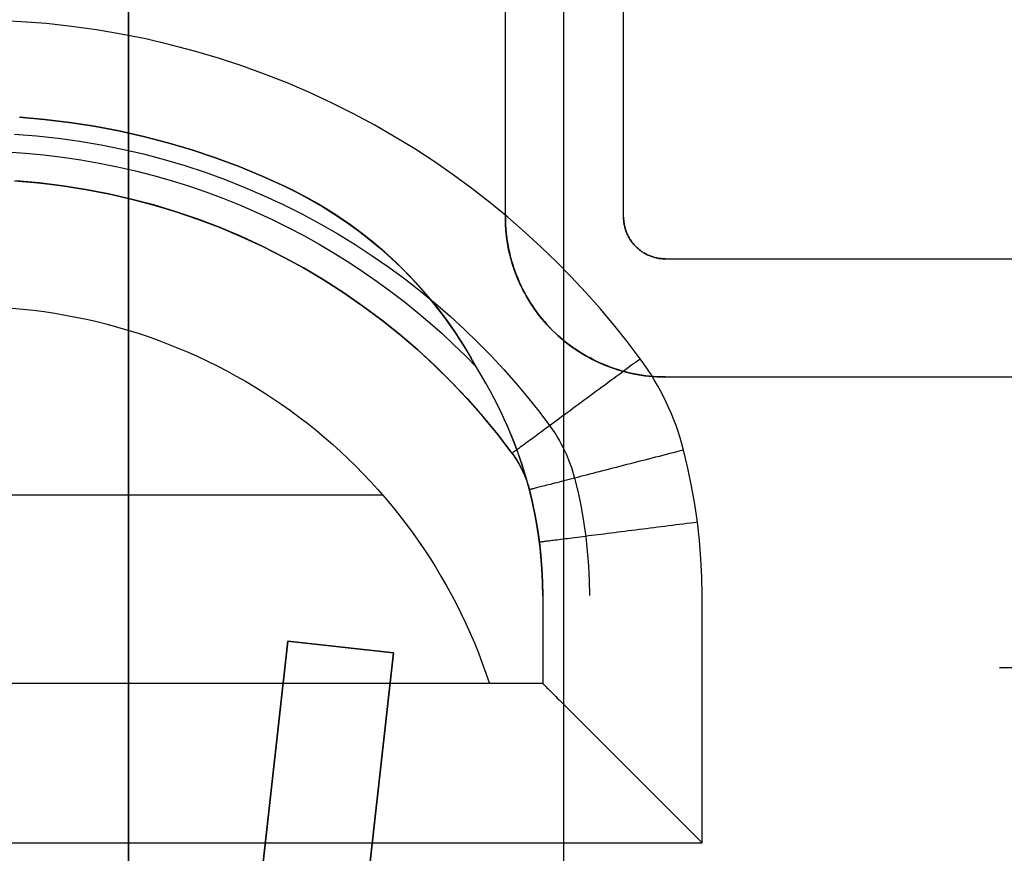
# Model space of a CAD drawing. Header units: millimetres. Extents: x -88 to 88, y -12 to 103.
# Tile 12 of 256: x -66.98 to -64.62, y 6.47 to 8.47. Entities that reach past the tile are written whole.
import ezdxf

# ---------------------------------------------------------------- set-up
doc = ezdxf.new("R2010")
doc.units = ezdxf.units.MM
doc.layers.add('Default', color=7, linetype='Continuous', true_color=0x000000)
doc.layers.add('TOP', color=7, linetype='Continuous', true_color=0xc80000)

msp = doc.modelspace()

# ---------------------------------------------------------------- linework, layer by layer
at = {"layer": 'Default', "color": 254, "true_color": 0xcad1ee, "extrusion": (1, 3.06519e-11, -1.77732e-21)}
msp.add_lwpolyline([(12.4398, 4.8028), (1.3908, 4.8028)], dxfattribs=at)
at = {"layer": 'Default', "color": 254, "true_color": 0xcad1ee, "extrusion": (1, 0, 0)}
for points in [[(10.6618, -2.5124), (2.1528, -2.5124)], [(9.3918, 4.3202), (2.1528, 4.3202)], [(7.6258, -6.7691), (7.6258, -7.4633)], [(7.2963, -2.5124), (7.2963, -0.3534)], [(7.2963, 2.1866), (7.2963, 4.3202)], [(6.9788, 1.8564), (6.9788, 0.0784)], [(6.9824, -7.9953), (6.9824, -5.281)], [(6.9647, 0.0784), (6.9647, 1.8564)], [(6.9506, 1.8564), (6.9506, 0.0784)], [(6.9153, 4.3202), (6.9153, 4.8028)]]:
    msp.add_lwpolyline(points, dxfattribs=at)
at = {"layer": 'Default', "color": 254, "true_color": 0xcad1ee}
for points in [[(-66.7152, 9.7728), (-66.7152, 2.1528)], [(-66.7152, 2.1528), (-66.7152, 9.7728)], [(-66.7152, 2.1528), (-66.7152, 9.3918)], [(-65.6738, 2.1528), (-65.6738, 9.3918)], [(-65.4916, 7.6544), (-65.5226, 7.6954), (-65.5546, 7.7354), (-65.5876, 7.7745), (-65.6215, 7.8127), (-65.6563, 7.8501), (-65.6921, 7.8865), (-65.7289, 7.9221), (-65.7666, 7.9567), (-65.8084, 7.993), (-65.851, 8.0281), (-65.8945, 8.062), (-65.939, 8.0946), (-65.9844, 8.126), (-66.0307, 8.1562), (-66.0773, 8.1847), (-66.1261, 8.2128), (-66.1776, 8.2405), (-66.2297, 8.2666), (-66.2826, 8.2912), (-66.3361, 8.3142), (-66.3901, 8.3355), (-66.4445, 8.3553), (-66.5, 8.3735), (-66.5571, 8.3904), (-66.6153, 8.4058), (-66.6739, 8.4195), (-66.7327, 8.4313), (-66.7919, 8.4414), (-66.8514, 8.4496), (-66.9111, 8.4561), (-66.971, 8.4607), (-67.0312, 8.4636)], [(-66.9762, 8.232), (-66.9163, 8.2269), (-66.8567, 8.2198), (-66.7973, 8.2106), (-66.7383, 8.1994), (-66.6797, 8.1863), (-66.6216, 8.1711), (-66.564, 8.154), (-66.5071, 8.1349), (-66.4508, 8.1139), (-66.3953, 8.091), (-66.3406, 8.0662)], [(-66.3406, 8.0662), (-66.3953, 8.091), (-66.4508, 8.1139), (-66.5071, 8.1349), (-66.564, 8.154), (-66.6216, 8.1711), (-66.6797, 8.1863), (-66.7383, 8.1994), (-66.7973, 8.2106), (-66.8567, 8.2198), (-66.9163, 8.2269), (-66.9762, 8.232)], [(-66.9762, 8.232), (-66.9163, 8.2269), (-66.8567, 8.2198), (-66.7973, 8.2106), (-66.7383, 8.1994), (-66.6797, 8.1863), (-66.6216, 8.1711), (-66.564, 8.154), (-66.5071, 8.1349), (-66.4508, 8.1139), (-66.3953, 8.091), (-66.3406, 8.0662)], [(-66.9878, 8.1919), (-66.9357, 8.1878), (-66.8839, 8.1822), (-66.8323, 8.175), (-66.781, 8.1663), (-66.7302, 8.156), (-66.6798, 8.1443), (-66.6299, 8.1311), (-66.5807, 8.1165), (-66.5321, 8.1004), (-66.4842, 8.0831), (-66.4371, 8.0644), (-66.3907, 8.0444), (-66.3453, 8.0232), (-66.3007, 8.0009), (-66.2572, 7.9774), (-66.2145, 7.9529), (-66.173, 7.9274), (-66.1324, 7.9009), (-66.093, 7.8735), (-66.0546, 7.8452), (-66.0173, 7.8162), (-65.9812, 7.7864), (-65.9463, 7.756), (-65.9125, 7.7249), (-65.8798, 7.6932), (-65.8483, 7.6611), (-65.818, 7.6285), (-65.7889, 7.5955), (-65.7609, 7.5621), (-65.7341, 7.5285), (-65.7084, 7.4945)], [(-67.0066, 8.1492), (-66.9619, 8.1462), (-66.9174, 8.142), (-66.8731, 8.1367), (-66.829, 8.1302), (-66.7852, 8.1225), (-66.7417, 8.1138), (-66.6985, 8.1039), (-66.6558, 8.0929), (-66.6136, 8.0808), (-66.5718, 8.0677), (-66.5305, 8.0535), (-66.4898, 8.0384), (-66.4498, 8.0223), (-66.4103, 8.0053), (-66.3715, 7.9873), (-66.3334, 7.9685), (-66.296, 7.9489), (-66.2593, 7.9284), (-66.2234, 7.9072), (-66.1883, 7.8853), (-66.154, 7.8626), (-66.1204, 7.8393), (-66.0877, 7.8154), (-66.0559, 7.791), (-66.0249, 7.7659), (-65.9948, 7.7404), (-65.9655, 7.7144), (-65.9371, 7.6879), (-65.9095, 7.6611), (-65.8828, 7.6339)], [(-66.9877, 8.08), (-66.9319, 8.0753), (-66.8763, 8.0686), (-66.821, 8.06), (-66.766, 8.0495), (-66.7114, 8.0371), (-66.6572, 8.0228), (-66.6036, 8.0066), (-66.5506, 7.9886), (-66.4983, 7.9688), (-66.4466, 7.9471), (-66.3958, 7.9237), (-66.3458, 7.8985), (-66.2967, 7.8716), (-66.2485, 7.843), (-66.2014, 7.8127), (-66.1554, 7.7809), (-66.1105, 7.7474), (-66.0668, 7.7125), (-66.0243, 7.676), (-65.9831, 7.638), (-65.9433, 7.5987), (-65.9048, 7.558), (-65.8678, 7.516), (-65.8322, 7.4727), (-65.7982, 7.4283)], [(-66.9845, 8.0798), (-66.9289, 8.075), (-66.8734, 8.0682), (-66.8182, 8.0596), (-66.7634, 8.049), (-66.7089, 8.0365), (-66.6549, 8.0222), (-66.6015, 8.0059), (-66.5486, 7.9879), (-66.4964, 7.968), (-66.4449, 7.9464), (-66.3942, 7.9229), (-66.3443, 7.8977), (-66.2954, 7.8708), (-66.2474, 7.8423), (-66.2004, 7.812), (-66.1545, 7.7802), (-66.1097, 7.7468), (-66.0661, 7.7119), (-66.0237, 7.6755), (-65.9826, 7.6376), (-65.9429, 7.5984), (-65.9045, 7.5577), (-65.8676, 7.5158), (-65.8322, 7.4726), (-65.7982, 7.4283)], [(-65.7982, 7.4283), (-65.8322, 7.4726), (-65.8676, 7.5158), (-65.9045, 7.5577), (-65.9429, 7.5984), (-65.9826, 7.6376), (-66.0237, 7.6755), (-66.0661, 7.7119), (-66.1097, 7.7468), (-66.1545, 7.7802), (-66.2004, 7.812), (-66.2474, 7.8423), (-66.2954, 7.8708), (-66.3443, 7.8977), (-66.3942, 7.9229), (-66.4449, 7.9464), (-66.4964, 7.968), (-66.5486, 7.9879), (-66.6015, 8.0059), (-66.6549, 8.0222), (-66.7089, 8.0365), (-66.7634, 8.049), (-66.8182, 8.0596), (-66.8734, 8.0682), (-66.9289, 8.075), (-66.9845, 8.0798)], [(-66.3406, 8.0662), (-66.31, 8.0511), (-66.2799, 8.0349), (-66.2504, 8.0178), (-66.2215, 7.9997), (-66.1932, 7.9806), (-66.1655, 7.9605), (-66.1386, 7.9396), (-66.1123, 7.9177), (-66.0868, 7.895), (-66.0621, 7.8715), (-66.0382, 7.8471), (-66.0152, 7.8219), (-65.9929, 7.796), (-65.9716, 7.7693), (-65.9512, 7.742), (-65.9317, 7.7139), (-65.9132, 7.6853), (-65.8956, 7.656)], [(-66.9935, 7.7754), (-66.9679, 7.7731), (-66.9424, 7.7703), (-66.917, 7.767), (-66.8916, 7.7632), (-66.8664, 7.7589), (-66.8412, 7.7541), (-66.8161, 7.7489), (-66.7911, 7.7431), (-66.7663, 7.7368), (-66.7415, 7.7301), (-66.717, 7.7229), (-66.6925, 7.7152), (-66.6682, 7.7071), (-66.6441, 7.6985), (-66.6201, 7.6894), (-66.5963, 7.6798), (-66.5727, 7.6698), (-66.5493, 7.6593), (-66.5261, 7.6484), (-66.5031, 7.637), (-66.4804, 7.6252), (-66.4578, 7.6129), (-66.4355, 7.6002), (-66.4134, 7.5871), (-66.3916, 7.5735), (-66.3701, 7.5594), (-66.3488, 7.545), (-66.3278, 7.5301), (-66.3072, 7.5148), (-66.2868, 7.4991), (-66.2668, 7.4831), (-66.2471, 7.4666), (-66.2277, 7.4498), (-66.2087, 7.4326), (-66.1901, 7.415), (-66.1718, 7.3971), (-66.1538, 7.3788), (-66.1362, 7.3602), (-66.119, 7.3412), (-66.1021, 7.3219), (-66.0856, 7.3022), (-66.0695, 7.2822), (-66.0538, 7.2619), (-66.0384, 7.2413), (-66.0235, 7.2203), (-66.0089, 7.1992), (-65.9949, 7.1778), (-65.9813, 7.1561), (-65.9681, 7.1342), (-65.9553, 7.1121), (-65.943, 7.0897), (-65.9312, 7.0671), (-65.9198, 7.0442), (-65.9088, 7.0211), (-65.8983, 6.9977), (-65.8882, 6.9741), (-65.8785, 6.9502), (-65.8693, 6.9261), (-65.8606, 6.9018), (-65.8523, 6.8772)], [(-65.8607, 7.5956), (-65.8956, 7.656)], [(-65.3877, 7.4358), (-65.3917, 7.4506), (-65.3961, 7.4653), (-65.4008, 7.4798), (-65.4058, 7.4942), (-65.4111, 7.5084), (-65.4168, 7.5224), (-65.4228, 7.5363), (-65.4292, 7.5501), (-65.4358, 7.5637), (-65.4428, 7.5771), (-65.4501, 7.5904), (-65.4578, 7.6035), (-65.4657, 7.6165), (-65.474, 7.6293), (-65.4827, 7.6419), (-65.4916, 7.6544)], [(-65.7084, 7.4945), (-65.7033, 7.4874), (-65.6984, 7.4802), (-65.6936, 7.4729), (-65.689, 7.4654), (-65.6846, 7.4578), (-65.6804, 7.4501), (-65.6763, 7.4423), (-65.6724, 7.4344), (-65.6688, 7.4265), (-65.6653, 7.4184), (-65.662, 7.4102), (-65.6589, 7.402), (-65.656, 7.3937), (-65.6533, 7.3854), (-65.6508, 7.377), (-65.6486, 7.3686)], [(-65.7982, 7.4283), (-65.7931, 7.421), (-65.7882, 7.4137), (-65.7836, 7.4061), (-65.7792, 7.3984), (-65.7752, 7.3905), (-65.7714, 7.3825), (-65.7678, 7.3744), (-65.7646, 7.3661), (-65.7617, 7.3578), (-65.759, 7.3493), (-65.7566, 7.3408)], [(-65.3436, 7.0876), (-65.3443, 7.1317), (-65.3464, 7.1756), (-65.3499, 7.2194), (-65.3547, 7.263), (-65.3609, 7.3065), (-65.3685, 7.3497), (-65.3774, 7.3928), (-65.3877, 7.4358)], [(-65.6486, 7.3686), (-65.6403, 7.3341), (-65.6331, 7.2994), (-65.6269, 7.2644), (-65.6219, 7.2292), (-65.618, 7.1939), (-65.6152, 7.1584), (-65.6135, 7.123), (-65.613, 7.0876)], [(-68.0842, 7.3284), (-66.1078, 7.3284)], [(-65.7566, 7.3408), (-65.7492, 7.3097), (-65.7427, 7.2784), (-65.7372, 7.2469), (-65.7326, 7.2152), (-65.7291, 7.1833), (-65.7266, 7.1514), (-65.7251, 7.1195), (-65.7246, 7.0876)], [(-65.7246, 7.0876), (-65.7251, 7.1195), (-65.7266, 7.1515), (-65.7291, 7.1834), (-65.7326, 7.2152), (-65.7371, 7.2469), (-65.7427, 7.2784), (-65.7492, 7.3097), (-65.7566, 7.3408)], [(-65.7246, 7.0876), (-65.7246, 6.8772)], [(-65.7246, 7.0876), (-65.7246, 6.8772)], [(-65.3436, 6.4962), (-65.3436, 7.0876)], [(-66.9692, 1.2892), (-66.3342, 6.9788)], [(-66.3342, 6.9788), (-66.9692, 1.2892)], [(-66.9692, 1.2892), (-66.3342, 6.9788)], [(-66.3342, 6.9788), (-66.0817, 6.9506)], [(-66.0817, 6.9506), (-66.3342, 6.9788)], [(-66.0817, 6.9506), (-66.3342, 6.9788)], [(-66.0817, 6.9506), (-66.7167, 1.261)], [(-66.7167, 1.261), (-66.0817, 6.9506)], [(-66.0817, 6.9506), (-66.7167, 1.261)], [(-64.6324, 6.9153), (-63.8577, 6.9153)], [(-65.7246, 6.8772), (-68.4678, 6.8772)], [(-65.7246, 6.8772), (-68.4678, 6.8772)], [(-65.8523, 6.8772), (-68.3401, 6.8772)], [(-68.6202, 6.4962), (-65.3436, 6.4962)], [(-68.6202, 6.4962), (-65.3436, 6.4962)]]:
    msp.add_lwpolyline(points, dxfattribs=at)
at = {"layer": 'Default', "color": 254, "true_color": 0xcad1ee, "extrusion": (1.15939e-17, 1, 1.69299e-09)}
msp.add_lwpolyline([(66.3406, -6.9193), (66.3406, -7.2495)], dxfattribs=at)
at = {"layer": 'Default', "color": 254, "true_color": 0xcad1ee, "extrusion": (0.866025, 0.5, -3.9048e-09)}
msp.add_lwpolyline([(39.5083, -6.7556), (39.5434, -6.7692), (39.5781, -6.7838)], dxfattribs=at)
at = {"layer": 'Default', "color": 254, "true_color": 0xcad1ee, "extrusion": (0.901334, 0.360497, 0.240082)}
msp.add_lwpolyline([(31.5103, 6.7395), (31.5794, 6.7809)], dxfattribs=at)
at = {"layer": 'Default', "color": 254, "true_color": 0xcad1ee, "extrusion": (1, 2.38229e-17, 2.7682e-09)}
msp.add_lwpolyline([(7.656, -6.7838), (7.656, -7.4432)], dxfattribs=at)
at = {"layer": 'Default', "color": 254, "true_color": 0xcad1ee, "extrusion": (1, 4.91675e-17, 5.28792e-09)}
msp.add_lwpolyline([(7.5956, -6.7556), (7.5956, -7.4834)], dxfattribs=at)
at = {"layer": 'Default', "color": 254, "true_color": 0xcad1ee, "extrusion": (-0.429322, 0.903151, -8.62759e-10)}
msp.add_lwpolyline([(55.851, -4.9), (55.8594, -4.9001), (55.868, -4.9004), (55.8766, -4.9009), (55.8852, -4.9015), (55.8939, -4.9024), (55.9027, -4.9035), (55.9115, -4.9048), (55.9203, -4.9064), (55.9292, -4.9081), (55.938, -4.9101), (55.9469, -4.9123), (55.9558, -4.9147), (55.9647, -4.9174), (55.9736, -4.9203), (55.9824, -4.9234), (55.9912, -4.9268), (56, -4.9304), (56.0087, -4.9342), (56.0174, -4.9383), (56.026, -4.9426), (56.0345, -4.9471), (56.0429, -4.9519), (56.0512, -4.9569), (56.0595, -4.9621), (56.0676, -4.9676), (56.0756, -4.9732), (56.0834, -4.9791), (56.0911, -4.9852), (56.0987, -4.9915), (56.1061, -4.998), (56.1133, -5.0047), (56.1204, -5.0116), (56.1273, -5.0187), (56.134, -5.0259), (56.1405, -5.0333), (56.1468, -5.0409), (56.1529, -5.0486), (56.1588, -5.0564), (56.1644, -5.0644), (56.1699, -5.0725), (56.1751, -5.0807), (56.1801, -5.0891), (56.1849, -5.0975), (56.1894, -5.106), (56.1937, -5.1146), (56.1978, -5.1233), (56.2016, -5.132), (56.2052, -5.1408), (56.2086, -5.1496), (56.2117, -5.1584), (56.2146, -5.1673), (56.2173, -5.1762), (56.2197, -5.1851), (56.2219, -5.1939), (56.2239, -5.2028), (56.2256, -5.2117), (56.2271, -5.2205), (56.2285, -5.2293), (56.2296, -5.2381), (56.2304, -5.2468), (56.2311, -5.2554), (56.2316, -5.264), (56.2319, -5.2725), (56.232, -5.281)], dxfattribs=at)
at = {"layer": 'Default', "color": 254, "true_color": 0xcad1ee, "extrusion": (-3.50704e-18, 1, -1.69741e-09)}
msp.add_lwpolyline([(65.7982, -5.281), (65.7982, -6.6553)], dxfattribs=at)
at = {"layer": 'Default', "color": 254, "true_color": 0xcad1ee, "extrusion": (-7.60068e-08, -1.47613e-08, 1)}
msp.add_lwpolyline([(-65.7982, 7.4283), (-65.7947, 7.4233), (-65.7913, 7.4183), (-65.7879, 7.4132), (-65.7848, 7.408), (-65.7817, 7.4028), (-65.7787, 7.3974), (-65.7759, 7.392), (-65.7732, 7.3865), (-65.7707, 7.381), (-65.7683, 7.3754), (-65.766, 7.3697), (-65.7638, 7.364), (-65.7618, 7.3583), (-65.7599, 7.3525), (-65.7582, 7.3466), (-65.7566, 7.3408)], dxfattribs=at)
at = {"layer": 'Default', "color": 254, "true_color": 0xcad1ee, "extrusion": (1, 2.09922e-17, -4.48661e-09)}
msp.add_lwpolyline([(7.3408, -5.281), (7.3408, -6.6283)], dxfattribs=at)
at = {"layer": 'Default', "color": 254, "true_color": 0xcad1ee, "extrusion": (2.91056e-09, 1, 1.68801e-10)}
msp.add_lwpolyline([(65.7246, -5.281), (65.7244, -5.268), (65.7237, -5.255), (65.7226, -5.242), (65.721, -5.2291), (65.719, -5.2163), (65.7166, -5.2035), (65.7137, -5.1908), (65.7104, -5.1782), (65.7067, -5.1657), (65.7026, -5.1534), (65.698, -5.1412), (65.693, -5.1292), (65.6876, -5.1174), (65.6819, -5.1057), (65.6757, -5.0943), (65.6691, -5.083), (65.6622, -5.072), (65.6548, -5.0613), (65.6472, -5.0508), (65.6391, -5.0406), (65.6307, -5.0306), (65.622, -5.0209), (65.613, -5.0116), (65.6036, -5.0026), (65.594, -4.9938), (65.584, -4.9855), (65.5738, -4.9774), (65.5633, -4.9697), (65.5525, -4.9624), (65.5415, -4.9555), (65.5303, -4.9489), (65.5189, -4.9427), (65.5072, -4.9369), (65.4954, -4.9315), (65.4833, -4.9266), (65.4712, -4.922), (65.4588, -4.9179), (65.4464, -4.9141), (65.4338, -4.9108), (65.4211, -4.908), (65.4083, -4.9055), (65.3955, -4.9035), (65.3825, -4.902), (65.3696, -4.9009), (65.3566, -4.9002), (65.3436, -4.9)], dxfattribs=at)
at = {"layer": 'Default', "color": 254, "true_color": 0xcad1ee, "extrusion": (1, -9.19872e-10, -7.88813e-10)}
msp.add_lwpolyline([(7.0876, -7.8965), (7.061, -7.9229), (7.0346, -7.9482), (7.0082, -7.9725), (6.9819, -7.9957), (6.9556, -8.0179), (6.9295, -8.039), (6.9033, -8.0591), (6.8772, -8.0781)], dxfattribs=at)
at = {"layer": 'Default', "color": 254, "true_color": 0xcad1ee, "extrusion": (1, -2.56592e-19, 3.59977e-10)}
msp.add_lwpolyline([(7.0876, -5.281), (7.0876, -7.8965)], dxfattribs=at)
at = {"layer": 'Default', "color": 254, "true_color": 0xcad1ee, "extrusion": (-4.57407e-10, 1, -1.08102e-09)}
msp.add_lwpolyline([(65.7246, -8.0781), (65.8523, -8.3798)], dxfattribs=at)
at = {"layer": 'Default', "color": 254, "true_color": 0xcad1ee, "extrusion": (1, -1.61176e-20, 1.26843e-10)}
msp.add_lwpolyline([(6.8772, -5.281), (6.8772, -8.0781)], dxfattribs=at)
at = {"layer": 'Default', "color": 254, "true_color": 0xcad1ee, "extrusion": (0, 1, 0)}
msp.add_lwpolyline([(65.6393, -5.0407), (65.6309, -5.0308), (65.6222, -5.0211), (65.6131, -5.0117), (65.6038, -5.0027), (65.5941, -4.9939), (65.5841, -4.9856), (65.5739, -4.9775), (65.5634, -4.9698), (65.5527, -4.9625), (65.5416, -4.9555), (65.5304, -4.949), (65.519, -4.9428), (65.5073, -4.937), (65.4955, -4.9316), (65.4834, -4.9266), (65.4712, -4.922), (65.4589, -4.9179), (65.4464, -4.9141), (65.4338, -4.9108), (65.4211, -4.908), (65.4084, -4.9055), (65.3955, -4.9036), (65.3826, -4.902), (65.3696, -4.9009), (65.3566, -4.9002), (65.3436, -4.9)], dxfattribs=at)
at = {"layer": 'Default', "color": 254, "true_color": 0xcad1ee}
for points in [[(-65.8956, 7.656, -6.7838), (-65.9048, 7.6716, -6.7916), (-65.9143, 7.6871, -6.7992), (-65.9242, 7.7026, -6.8066), (-65.9344, 7.7179, -6.8139), (-65.9449, 7.7331, -6.8209), (-65.9557, 7.7482, -6.8277), (-65.9669, 7.7632, -6.8343), (-65.9784, 7.778, -6.8407), (-65.9902, 7.7927, -6.8469), (-66.0023, 7.8072, -6.8529), (-66.0148, 7.8215, -6.8586), (-66.0275, 7.8356, -6.8641), (-66.0406, 7.8495, -6.8693), (-66.0539, 7.8633, -6.8743), (-66.0676, 7.8768, -6.8791), (-66.0816, 7.8901, -6.8836), (-66.0959, 7.9033, -6.8879), (-66.1106, 7.9162, -6.8919), (-66.1254, 7.9288, -6.8956), (-66.1406, 7.9412, -6.8991), (-66.1559, 7.9532, -6.9023), (-66.1715, 7.965, -6.9053), (-66.1873, 7.9765, -6.9079), (-66.2034, 7.9876, -6.9103), (-66.2197, 7.9985, -6.9124), (-66.2363, 8.0091, -6.9142), (-66.2531, 8.0194, -6.9158), (-66.2701, 8.0294, -6.917), (-66.2874, 8.0391, -6.918), (-66.3049, 8.0484, -6.9187), (-66.3226, 8.0575, -6.9192), (-66.3406, 8.0662, -6.9193)], [(-65.8956, 7.656, -7.4432), (-65.911, 7.6819, -7.4248), (-65.9192, 7.6949, -7.4158), (-65.9277, 7.7079, -7.4069), (-65.9365, 7.7211, -7.3981), (-65.9457, 7.7342, -7.3894), (-65.9552, 7.7475, -7.3808), (-65.9652, 7.7608, -7.3724), (-65.9755, 7.7742, -7.3641), (-65.9862, 7.7876, -7.356), (-65.9973, 7.8011, -7.348), (-66.0088, 7.8146, -7.3403), (-66.0207, 7.828, -7.3327), (-66.0331, 7.8415, -7.3253), (-66.046, 7.855, -7.3182), (-66.0593, 7.8685, -7.3113), (-66.0731, 7.882, -7.3046), (-66.0875, 7.8955, -7.2982), (-66.1024, 7.9089, -7.2921), (-66.1178, 7.9222, -7.2863), (-66.1337, 7.9355, -7.2808), (-66.1501, 7.9486, -7.2757), (-66.167, 7.9615, -7.271), (-66.1844, 7.9743, -7.2667), (-66.2022, 7.9867, -7.2628), (-66.2205, 7.999, -7.2594), (-66.2393, 8.011, -7.2565), (-66.2586, 8.0227, -7.254), (-66.2784, 8.0341, -7.2521), (-66.2986, 8.0451, -7.2507), (-66.3194, 8.0559, -7.2498), (-66.3406, 8.0662, -7.2495)], [(-65.7982, 7.4283, -5.281), (-65.7982, 7.4283, -5.2725), (-65.7979, 7.4285, -5.264), (-65.7975, 7.4288, -5.2554), (-65.797, 7.4292, -5.2468), (-65.7963, 7.4297, -5.2381), (-65.7954, 7.4304, -5.2293), (-65.7943, 7.4311, -5.2205), (-65.7931, 7.432, -5.2117), (-65.7917, 7.4331, -5.2028), (-65.7901, 7.4343, -5.1939), (-65.7883, 7.4356, -5.1851), (-65.7864, 7.437, -5.1762), (-65.7843, 7.4386, -5.1673), (-65.7819, 7.4403, -5.1584), (-65.7794, 7.4422, -5.1496), (-65.7767, 7.4441, -5.1408), (-65.7738, 7.4463, -5.132), (-65.7707, 7.4486, -5.1233), (-65.7674, 7.451, -5.1146), (-65.764, 7.4535, -5.106), (-65.7603, 7.4562, -5.0975), (-65.7565, 7.4591, -5.0891), (-65.7525, 7.462, -5.0807), (-65.7482, 7.4651, -5.0725), (-65.7439, 7.4684, -5.0644), (-65.7393, 7.4717, -5.0564), (-65.7346, 7.4752, -5.0486), (-65.7297, 7.4789, -5.0409), (-65.7246, 7.4826, -5.0333), (-65.7194, 7.4865, -5.0259), (-65.714, 7.4904, -5.0187), (-65.7084, 7.4945, -5.0116), (-65.7027, 7.4987, -5.0047), (-65.6969, 7.503, -4.998), (-65.691, 7.5074, -4.9915), (-65.6849, 7.5119, -4.9852), (-65.6787, 7.5165, -4.9791), (-65.6724, 7.5211, -4.9732), (-65.6659, 7.5259, -4.9676), (-65.6594, 7.5307, -4.9621), (-65.6528, 7.5356, -4.9569), (-65.6461, 7.5405, -4.9519), (-65.6393, 7.5455, -4.9471), (-65.6324, 7.5506, -4.9426), (-65.6255, 7.5557, -4.9383), (-65.6186, 7.5608, -4.9342), (-65.6115, 7.566, -4.9304), (-65.6045, 7.5712, -4.9268), (-65.5974, 7.5764, -4.9234), (-65.5903, 7.5817, -4.9203), (-65.5831, 7.5869, -4.9174), (-65.576, 7.5922, -4.9147), (-65.5688, 7.5975, -4.9123), (-65.5617, 7.6028, -4.9101), (-65.5545, 7.608, -4.9081), (-65.5474, 7.6133, -4.9064), (-65.5403, 7.6185, -4.9048), (-65.5332, 7.6238, -4.9035), (-65.5262, 7.629, -4.9024), (-65.5192, 7.6341, -4.9015), (-65.5122, 7.6393, -4.9009), (-65.5053, 7.6444, -4.9004), (-65.4984, 7.6494, -4.9001), (-65.4916, 7.6544, -4.9)], [(-65.7566, 7.3408, -6.6283), (-65.7644, 7.3693, -6.6442), (-65.7733, 7.3985, -6.6602), (-65.7835, 7.4286, -6.6762), (-65.7952, 7.4597, -6.6921), (-65.8016, 7.4756, -6.7001), (-65.8085, 7.4917, -6.708), (-65.8158, 7.5082, -6.716), (-65.8236, 7.5249, -6.7239), (-65.8319, 7.542, -6.7319), (-65.8408, 7.5595, -6.7398), (-65.8504, 7.5773, -6.7477), (-65.8607, 7.5956, -6.7556)], [(-65.7246, 7.0876, -7.8965), (-65.7249, 7.115, -7.8689), (-65.7261, 7.1431, -7.8414), (-65.7281, 7.1718, -7.814), (-65.7309, 7.201, -7.7867), (-65.7347, 7.2308, -7.7596), (-65.7395, 7.2612, -7.7327), (-65.7454, 7.292, -7.7061), (-65.7524, 7.3234, -7.6798), (-65.7606, 7.3554, -7.6537), (-65.77, 7.388, -7.628), (-65.7753, 7.4044, -7.6153), (-65.7809, 7.4211, -7.6026), (-65.7869, 7.4378, -7.5901), (-65.7933, 7.4547, -7.5777), (-65.8001, 7.4718, -7.5654), (-65.8073, 7.4891, -7.5532), (-65.815, 7.5064, -7.5412), (-65.8231, 7.524, -7.5293), (-65.8317, 7.5416, -7.5176), (-65.8408, 7.5594, -7.506), (-65.8505, 7.5774, -7.4946), (-65.8607, 7.5956, -7.4834)], [(-65.7982, 7.4283, -6.6553), (-65.7964, 7.4258, -6.6553), (-65.7946, 7.4233, -6.6552), (-65.7929, 7.4208, -6.6551), (-65.7912, 7.4182, -6.6549), (-65.7895, 7.4157, -6.6547), (-65.7879, 7.4131, -6.6544), (-65.7863, 7.4105, -6.654), (-65.7847, 7.4079, -6.6536), (-65.7831, 7.4053, -6.6532), (-65.7816, 7.4026, -6.6527), (-65.7801, 7.4, -6.6521), (-65.7787, 7.3973, -6.6515), (-65.7772, 7.3946, -6.6508), (-65.7759, 7.3919, -6.6501), (-65.7745, 7.3892, -6.6493), (-65.7732, 7.3864, -6.6485), (-65.7719, 7.3837, -6.6476), (-65.7706, 7.3809, -6.6467), (-65.7694, 7.3781, -6.6457), (-65.7682, 7.3753, -6.6447), (-65.7671, 7.3725, -6.6436), (-65.766, 7.3697, -6.6425), (-65.7649, 7.3668, -6.6413), (-65.7638, 7.364, -6.64), (-65.7628, 7.3611, -6.6387), (-65.7618, 7.3583, -6.6374), (-65.7609, 7.3554, -6.636), (-65.76, 7.3525, -6.6346), (-65.7582, 7.3467, -6.6315), (-65.7566, 7.3408, -6.6283)], [(-65.3877, 7.4358, -4.9), (-65.3959, 7.4337, -4.9001), (-65.4041, 7.4315, -4.9004), (-65.4124, 7.4294, -4.9009), (-65.4208, 7.4272, -4.9015), (-65.4293, 7.4251, -4.9024), (-65.4377, 7.4229, -4.9035), (-65.4463, 7.4207, -4.9048), (-65.4548, 7.4185, -4.9064), (-65.4634, 7.4163, -4.9081), (-65.472, 7.4141, -4.9101), (-65.4806, 7.4118, -4.9123), (-65.4892, 7.4096, -4.9147), (-65.4978, 7.4074, -4.9174), (-65.5064, 7.4052, -4.9203), (-65.515, 7.403, -4.9234), (-65.5235, 7.4008, -4.9268), (-65.532, 7.3986, -4.9304), (-65.5404, 7.3964, -4.9342), (-65.5488, 7.3943, -4.9383), (-65.5571, 7.3921, -4.9426), (-65.5654, 7.39, -4.9471), (-65.5735, 7.3879, -4.9519), (-65.5816, 7.3858, -4.9569), (-65.5896, 7.3838, -4.9621), (-65.5974, 7.3818, -4.9676), (-65.6052, 7.3798, -4.9732), (-65.6128, 7.3778, -4.9791), (-65.6202, 7.3759, -4.9852), (-65.6276, 7.374, -4.9915), (-65.6347, 7.3722, -4.998), (-65.6417, 7.3704, -5.0047), (-65.6486, 7.3686, -5.0116), (-65.6552, 7.3669, -5.0187), (-65.6617, 7.3652, -5.0259), (-65.668, 7.3636, -5.0333), (-65.6741, 7.362, -5.0409), (-65.68, 7.3605, -5.0486), (-65.6857, 7.359, -5.0564), (-65.6912, 7.3576, -5.0644), (-65.6965, 7.3563, -5.0725), (-65.7016, 7.355, -5.0807), (-65.7064, 7.3537, -5.0891), (-65.711, 7.3525, -5.0975), (-65.7154, 7.3514, -5.106), (-65.7196, 7.3503, -5.1146), (-65.7235, 7.3493, -5.1233), (-65.7273, 7.3484, -5.132), (-65.7307, 7.3475, -5.1408), (-65.734, 7.3466, -5.1496), (-65.737, 7.3458, -5.1584), (-65.7398, 7.3451, -5.1673), (-65.7424, 7.3445, -5.1762), (-65.7448, 7.3439, -5.1851), (-65.7469, 7.3433, -5.1939), (-65.7488, 7.3428, -5.2028), (-65.7505, 7.3424, -5.2117), (-65.752, 7.342, -5.2205), (-65.7532, 7.3417, -5.2293), (-65.7543, 7.3414, -5.2381), (-65.7552, 7.3412, -5.2468), (-65.7558, 7.341, -5.2554), (-65.7563, 7.3409, -5.264), (-65.7566, 7.3408, -5.2725), (-65.7566, 7.3408, -5.281)], [(-65.3547, 7.263, -4.9), (-65.3631, 7.262, -4.9001), (-65.3716, 7.2609, -4.9004), (-65.3801, 7.2598, -4.9009), (-65.3887, 7.2587, -4.9015), (-65.3973, 7.2576, -4.9024), (-65.406, 7.2565, -4.9035), (-65.4147, 7.2554, -4.9048), (-65.4235, 7.2543, -4.9064), (-65.4323, 7.2532, -4.9081), (-65.4411, 7.2521, -4.9101), (-65.4499, 7.251, -4.9123), (-65.4587, 7.2499, -4.9147), (-65.4675, 7.2488, -4.9174), (-65.4763, 7.2476, -4.9203), (-65.4851, 7.2465, -4.9234), (-65.4938, 7.2454, -4.9268), (-65.5025, 7.2443, -4.9304), (-65.5112, 7.2432, -4.9342), (-65.5198, 7.2421, -4.9383), (-65.5283, 7.2411, -4.9426), (-65.5368, 7.24, -4.9471), (-65.5451, 7.2389, -4.9519), (-65.5534, 7.2379, -4.9569), (-65.5615, 7.2368, -4.9621), (-65.5696, 7.2358, -4.9676), (-65.5775, 7.2348, -4.9733), (-65.5853, 7.2338, -4.9791), (-65.5929, 7.2329, -4.9852), (-65.6004, 7.2319, -4.9915), (-65.6078, 7.231, -4.998), (-65.6149, 7.2301, -5.0047), (-65.622, 7.2292, -5.0116), (-65.6288, 7.2283, -5.0187), (-65.6354, 7.2275, -5.0259), (-65.6419, 7.2267, -5.0333), (-65.6481, 7.2259, -5.0409), (-65.6542, 7.2251, -5.0486), (-65.66, 7.2244, -5.0565), (-65.6656, 7.2237, -5.0644), (-65.671, 7.223, -5.0725), (-65.6762, 7.2223, -5.0808), (-65.6812, 7.2217, -5.0891), (-65.6859, 7.2211, -5.0975), (-65.6904, 7.2205, -5.106), (-65.6947, 7.22, -5.1146), (-65.6987, 7.2195, -5.1233), (-65.7025, 7.219, -5.132), (-65.7061, 7.2185, -5.1408), (-65.7094, 7.2181, -5.1496), (-65.7125, 7.2177, -5.1584), (-65.7154, 7.2174, -5.1673), (-65.718, 7.217, -5.1762), (-65.7204, 7.2167, -5.1851), (-65.7226, 7.2164, -5.194), (-65.7246, 7.2162, -5.2028), (-65.7263, 7.216, -5.2117), (-65.7278, 7.2158, -5.2205), (-65.7291, 7.2156, -5.2293), (-65.7302, 7.2155, -5.2381), (-65.7311, 7.2154, -5.2468), (-65.7318, 7.2153, -5.2554), (-65.7323, 7.2152, -5.264), (-65.7325, 7.2152, -5.2725), (-65.7326, 7.2152, -5.281)], [(-65.7246, 6.8772, -5.281), (-65.7245, 6.8772, -5.276), (-65.7244, 6.8771, -5.2711), (-65.7243, 6.8769, -5.2661), (-65.7241, 6.8767, -5.2612), (-65.7238, 6.8764, -5.2563), (-65.7234, 6.876, -5.2514), (-65.723, 6.8756, -5.2465), (-65.7225, 6.8751, -5.2416), (-65.722, 6.8746, -5.2368), (-65.7214, 6.874, -5.2319), (-65.7207, 6.8733, -5.2271), (-65.72, 6.8726, -5.2223), (-65.7192, 6.8718, -5.2175), (-65.7184, 6.871, -5.2128), (-65.7166, 6.8691, -5.2033), (-65.7145, 6.8671, -5.1939), (-65.7122, 6.8648, -5.1846), (-65.7096, 6.8622, -5.1754), (-65.7069, 6.8595, -5.1663), (-65.7039, 6.8565, -5.1572), (-65.7007, 6.8533, -5.1483), (-65.6973, 6.8499, -5.1395), (-65.6937, 6.8463, -5.1309), (-65.6898, 6.8424, -5.122), (-65.6857, 6.8383, -5.1134), (-65.6814, 6.834, -5.1048), (-65.6769, 6.8294, -5.0964), (-65.6721, 6.8247, -5.0881), (-65.6672, 6.8198, -5.08), (-65.6621, 6.8147, -5.072), (-65.6568, 6.8094, -5.0641), (-65.6514, 6.804, -5.0564), (-65.6457, 6.7983, -5.0489), (-65.6399, 6.7925, -5.0415), (-65.6339, 6.7865, -5.0343), (-65.6278, 6.7804, -5.0272), (-65.6215, 6.7741, -5.0204), (-65.615, 6.7676, -5.0136), (-65.6084, 6.761, -5.0071), (-65.6016, 6.7543, -5.0007), (-65.5947, 6.7474, -4.9945), (-65.5877, 6.7403, -4.9885), (-65.5805, 6.7331, -4.9826), (-65.5732, 6.7258, -4.977), (-65.5657, 6.7184, -4.9715), (-65.5582, 6.7108, -4.9662), (-65.5505, 6.7031, -4.9611), (-65.5427, 6.6953, -4.9562), (-65.5348, 6.6874, -4.9515), (-65.5268, 6.6794, -4.9469), (-65.5187, 6.6713, -4.9426), (-65.5105, 6.6631, -4.9385), (-65.5022, 6.6548, -4.9346), (-65.4938, 6.6464, -4.9309), (-65.4853, 6.6379, -4.9273), (-65.4769, 6.6295, -4.9241), (-65.4684, 6.6209, -4.921), (-65.4598, 6.6124, -4.9182), (-65.4511, 6.6037, -4.9155), (-65.4336, 6.5862, -4.9108), (-65.4159, 6.5685, -4.9069), (-65.398, 6.5506, -4.9039), (-65.38, 6.5326, -4.9017), (-65.3618, 6.5144, -4.9004), (-65.3436, 6.4962, -4.9)]]:
    msp.add_polyline3d(points, dxfattribs=at)
at = {"layer": 'TOP', "color": 254, "true_color": 0xcad1ee, "extrusion": (1, 0, 0)}
for points in [[(9.2524, 12.7766), (7.8934, 12.7283)], [(7.9931, 12.6925), (9.1526, 12.7337)], [(9.1526, 12.4333), (7.9931, 12.3921)], [(9.1526, 12.4429), (7.9931, 12.4017)], [(7.9931, 12.702), (9.1526, 12.7432)], [(7.9931, 12.4017), (7.9931, 12.702)], [(7.9226, 12.4001), (7.9226, 12.7005)], [(7.8934, 12.4015), (7.8934, 12.7018)], [(7.8934, 12.7283), (7.8934, 12.428)], [(7.7228, 12.3863), (7.7228, 12.6866)], [(7.6106, 12.7183), (7.6106, 12.4179)]]:
    msp.add_lwpolyline(points, dxfattribs=at)
at = {"layer": 'TOP', "color": 254, "true_color": 0xcad1ee}
for points in [[(-65.814, 7.9931), (-65.814, 9.1526)], [(-65.5313, 7.9931), (-65.5313, 9.1526)], [(-65.814, 7.9931), (-65.8139, 7.9833), (-65.8135, 7.9735), (-65.8129, 7.9637), (-65.812, 7.9541), (-65.8109, 7.9445), (-65.8096, 7.935), (-65.808, 7.9255), (-65.8062, 7.9161), (-65.8042, 7.9069), (-65.8019, 7.8977), (-65.7995, 7.8885), (-65.7968, 7.8795), (-65.7939, 7.8706), (-65.7908, 7.8618), (-65.7874, 7.853), (-65.7839, 7.8444), (-65.7802, 7.8359), (-65.7762, 7.8275), (-65.7721, 7.8192), (-65.7678, 7.811), (-65.7633, 7.8029), (-65.7586, 7.7949), (-65.7537, 7.7871), (-65.7486, 7.7794), (-65.7433, 7.7719), (-65.7379, 7.7644), (-65.7323, 7.7571), (-65.7266, 7.75), (-65.7206, 7.743), (-65.7145, 7.7361), (-65.7083, 7.7294), (-65.7019, 7.7228), (-65.6953, 7.7164), (-65.6886, 7.7101), (-65.6817, 7.704), (-65.6747, 7.6981), (-65.6675, 7.6923), (-65.6602, 7.6867), (-65.6528, 7.6813), (-65.6452, 7.676), (-65.6375, 7.671), (-65.6297, 7.6661), (-65.6218, 7.6614), (-65.6137, 7.6569), (-65.6055, 7.6525), (-65.5972, 7.6484), (-65.5888, 7.6445), (-65.5803, 7.6407), (-65.5716, 7.6372), (-65.5629, 7.6339), (-65.5541, 7.6307), (-65.5451, 7.6278), (-65.5361, 7.6252), (-65.527, 7.6227), (-65.5178, 7.6204), (-65.5085, 7.6184), (-65.4992, 7.6166), (-65.4897, 7.615), (-65.4802, 7.6137), (-65.4706, 7.6126), (-65.4609, 7.6117), (-65.4512, 7.6111), (-65.4414, 7.6107), (-65.4315, 7.6106)], [(-65.5313, 7.9931), (-65.5313, 7.9905), (-65.5312, 7.988), (-65.531, 7.9854), (-65.5308, 7.9829), (-65.5305, 7.9804), (-65.5301, 7.9779), (-65.5297, 7.9755), (-65.5293, 7.973), (-65.5287, 7.9706), (-65.5281, 7.9682), (-65.5275, 7.9658), (-65.5268, 7.9634), (-65.526, 7.9611), (-65.5252, 7.9588), (-65.5244, 7.9565), (-65.5234, 7.9543), (-65.5225, 7.9521), (-65.5214, 7.9499), (-65.5204, 7.9477), (-65.5192, 7.9456), (-65.5181, 7.9435), (-65.5168, 7.9414), (-65.5156, 7.9393), (-65.5142, 7.9373), (-65.5129, 7.9354), (-65.5115, 7.9334), (-65.51, 7.9315), (-65.5085, 7.9297), (-65.507, 7.9278), (-65.5054, 7.926), (-65.5037, 7.9243), (-65.5021, 7.9226), (-65.5004, 7.9209), (-65.4986, 7.9193), (-65.4968, 7.9177), (-65.495, 7.9161), (-65.4931, 7.9146), (-65.4912, 7.9132), (-65.4893, 7.9118), (-65.4873, 7.9104), (-65.4853, 7.9091), (-65.4833, 7.9078), (-65.4812, 7.9066), (-65.4791, 7.9054), (-65.4769, 7.9043), (-65.4748, 7.9032), (-65.4726, 7.9022), (-65.4704, 7.9012), (-65.4681, 7.9003), (-65.4658, 7.8994), (-65.4635, 7.8986), (-65.4612, 7.8979), (-65.4588, 7.8972), (-65.4565, 7.8965), (-65.4541, 7.8959), (-65.4516, 7.8954), (-65.4492, 7.8949), (-65.4467, 7.8945), (-65.4442, 7.8942), (-65.4417, 7.8939), (-65.4392, 7.8937), (-65.4367, 7.8935), (-65.4341, 7.8934), (-65.4315, 7.8934)], [(-65.4315, 7.8934), (-63.8481, 7.8934)], [(-65.4315, 7.6106), (-63.8481, 7.6106)]]:
    msp.add_lwpolyline(points, dxfattribs=at)
at = {"layer": 'TOP', "color": 254, "true_color": 0xcad1ee, "extrusion": (1, -4.04259e-16, 1.96269e-08)}
msp.add_lwpolyline([(7.9931, 12.3921), (7.9931, 12.6925)], dxfattribs=at)
at = {"layer": 'TOP', "color": 254, "true_color": 0xcad1ee, "extrusion": (-1.30931e-07, 1, -4.35432e-09)}
for points in [[(65.4315, 12.4015), (63.8481, 12.4541)], [(65.4315, 12.3914), (63.8481, 12.4441)]]:
    msp.add_lwpolyline(points, dxfattribs=at)
at = {"layer": 'TOP', "color": 254, "true_color": 0xcad1ee, "extrusion": (0, 1, 0)}
msp.add_lwpolyline([(63.8481, 12.7545), (65.4315, 12.7018)], dxfattribs=at)
at = {"layer": 'TOP', "color": 254, "true_color": 0xcad1ee, "extrusion": (1, 1.17981e-15, 2.00707e-08)}
msp.add_lwpolyline([(7.6106, 12.3914), (7.6106, 12.6918)], dxfattribs=at)
at = {"layer": 'TOP', "color": 254, "true_color": 0xcad1ee, "extrusion": (-1.00159e-07, 1, -3.33045e-09)}
msp.add_lwpolyline([(63.8481, 12.7444), (65.4315, 12.6918)], dxfattribs=at)
at = {"layer": 'TOP', "color": 254, "true_color": 0xcad1ee}
for points in [[(-65.4315, 7.6106, 12.6918), (-65.4409, 7.6107, 12.6915), (-65.4503, 7.6111, 12.6912), (-65.4597, 7.6117, 12.6909), (-65.4691, 7.6125, 12.6906), (-65.4784, 7.6136, 12.6903), (-65.4877, 7.6149, 12.6901), (-65.4969, 7.6164, 12.6898), (-65.5062, 7.6182, 12.6895), (-65.5153, 7.6201, 12.6893), (-65.5244, 7.6224, 12.6891), (-65.5335, 7.6248, 12.6889), (-65.5425, 7.6274, 12.6886), (-65.5514, 7.6303, 12.6884), (-65.5603, 7.6333, 12.6883), (-65.5691, 7.6366, 12.6881), (-65.5778, 7.6401, 12.6879), (-65.5864, 7.6438, 12.6878), (-65.5949, 7.6477, 12.6876), (-65.6033, 7.6518, 12.6875), (-65.6116, 7.6561, 12.6873), (-65.6199, 7.6607, 12.6872), (-65.628, 7.6654, 12.6871), (-65.636, 7.6703, 12.687), (-65.6438, 7.6754, 12.6869), (-65.6516, 7.6806, 12.6869), (-65.6592, 7.6861, 12.6868), (-65.6667, 7.6918, 12.6867), (-65.674, 7.6976, 12.6867), (-65.6812, 7.7037, 12.6867), (-65.6883, 7.7099, 12.6867), (-65.6951, 7.7162, 12.6867), (-65.7019, 7.7228, 12.6867), (-65.7084, 7.7295, 12.6867), (-65.7148, 7.7364, 12.6867), (-65.721, 7.7435, 12.6867), (-65.7271, 7.7507, 12.6868), (-65.7329, 7.758, 12.6869), (-65.7386, 7.7655, 12.6869), (-65.744, 7.7731, 12.687), (-65.7493, 7.7809, 12.6871), (-65.7544, 7.7887, 12.6872), (-65.7593, 7.7967, 12.6873), (-65.764, 7.8048, 12.6875), (-65.7685, 7.813, 12.6876), (-65.7728, 7.8214, 12.6878), (-65.7769, 7.8298, 12.6879), (-65.7809, 7.8383, 12.6881), (-65.7845, 7.8469, 12.6883), (-65.788, 7.8556, 12.6885), (-65.7913, 7.8644, 12.6887), (-65.7944, 7.8733, 12.6889), (-65.7972, 7.8822, 12.6891), (-65.7999, 7.8912, 12.6893), (-65.8023, 7.9002, 12.6896), (-65.8045, 7.9093, 12.6898), (-65.8065, 7.9185, 12.6901), (-65.8082, 7.9277, 12.6903), (-65.8097, 7.937, 12.6906), (-65.811, 7.9463, 12.6909), (-65.8121, 7.9556, 12.6912), (-65.8129, 7.9649, 12.6915), (-65.8135, 7.9743, 12.6918), (-65.8139, 7.9837, 12.6921), (-65.814, 7.9931, 12.6925)], [(-65.4315, 7.6106, 12.6918), (-65.4414, 7.6107, 12.6915), (-65.4512, 7.6111, 12.6911), (-65.461, 7.6117, 12.6908), (-65.4707, 7.6126, 12.6905), (-65.4803, 7.6137, 12.6903), (-65.4898, 7.615, 12.69), (-65.4993, 7.6166, 12.6897), (-65.5086, 7.6184, 12.6895), (-65.5179, 7.6204, 12.6892), (-65.5271, 7.6227, 12.689), (-65.5363, 7.6252, 12.6888), (-65.5453, 7.6279, 12.6886), (-65.5542, 7.6308, 12.6884), (-65.563, 7.6339, 12.6882), (-65.5718, 7.6372, 12.688), (-65.5804, 7.6408, 12.6878), (-65.5889, 7.6445, 12.6877), (-65.5973, 7.6484, 12.6875), (-65.6056, 7.6526, 12.6874), (-65.6138, 7.6569, 12.6873), (-65.6219, 7.6614, 12.6872), (-65.6298, 7.6661, 12.6871), (-65.6376, 7.671, 12.687), (-65.6453, 7.6761, 12.6869), (-65.6529, 7.6813, 12.6868), (-65.6603, 7.6867, 12.6868), (-65.6676, 7.6923, 12.6867), (-65.6747, 7.6981, 12.6867), (-65.6817, 7.704, 12.6867), (-65.6886, 7.7101, 12.6866), (-65.6953, 7.7164, 12.6866), (-65.7018, 7.7228, 12.6866), (-65.7083, 7.7293, 12.6867), (-65.7145, 7.7361, 12.6867), (-65.7206, 7.7429, 12.6867), (-65.7265, 7.7499, 12.6868), (-65.7323, 7.7571, 12.6868), (-65.7379, 7.7644, 12.6869), (-65.7433, 7.7718, 12.687), (-65.7486, 7.7793, 12.6871), (-65.7536, 7.787, 12.6872), (-65.7585, 7.7949, 12.6873), (-65.7632, 7.8028, 12.6874), (-65.7677, 7.8109, 12.6876), (-65.7721, 7.819, 12.6877), (-65.7762, 7.8273, 12.6879), (-65.7801, 7.8357, 12.688), (-65.7839, 7.8443, 12.6882), (-65.7874, 7.8529, 12.6884), (-65.7907, 7.8616, 12.6886), (-65.7938, 7.8705, 12.6888), (-65.7968, 7.8794, 12.689), (-65.7994, 7.8884, 12.6892), (-65.8019, 7.8975, 12.6895), (-65.8042, 7.9067, 12.6897), (-65.8062, 7.916, 12.69), (-65.808, 7.9254, 12.6903), (-65.8096, 7.9349, 12.6905), (-65.8109, 7.9444, 12.6908), (-65.812, 7.954, 12.6911), (-65.8129, 7.9637, 12.6915), (-65.8135, 7.9734, 12.6918), (-65.8139, 7.9832, 12.6921), (-65.814, 7.9931, 12.6925)], [(-65.814, 7.9931, 12.3921), (-65.8139, 7.9832, 12.3918), (-65.8135, 7.9734, 12.3914), (-65.8129, 7.9637, 12.3911), (-65.812, 7.954, 12.3908), (-65.8109, 7.9444, 12.3905), (-65.8096, 7.9349, 12.3902), (-65.808, 7.9254, 12.3899), (-65.8062, 7.916, 12.3896), (-65.8042, 7.9067, 12.3894), (-65.8019, 7.8975, 12.3891), (-65.7995, 7.8884, 12.3889), (-65.7968, 7.8794, 12.3886), (-65.7939, 7.8705, 12.3884), (-65.7907, 7.8616, 12.3882), (-65.7874, 7.8529, 12.388), (-65.7839, 7.8443, 12.3878), (-65.7801, 7.8358, 12.3877), (-65.7762, 7.8274, 12.3875), (-65.7721, 7.8191, 12.3873), (-65.7678, 7.8109, 12.3872), (-65.7632, 7.8028, 12.3871), (-65.7585, 7.7949, 12.3869), (-65.7537, 7.7871, 12.3868), (-65.7486, 7.7794, 12.3867), (-65.7433, 7.7718, 12.3866), (-65.7379, 7.7644, 12.3865), (-65.7323, 7.7571, 12.3865), (-65.7266, 7.75, 12.3864), (-65.7206, 7.743, 12.3864), (-65.7145, 7.7361, 12.3863), (-65.7083, 7.7294, 12.3863), (-65.7019, 7.7228, 12.3863), (-65.6953, 7.7164, 12.3863), (-65.6886, 7.7102, 12.3863), (-65.6818, 7.7041, 12.3863), (-65.6748, 7.6981, 12.3863), (-65.6676, 7.6924, 12.3864), (-65.6603, 7.6868, 12.3864), (-65.6529, 7.6814, 12.3865), (-65.6453, 7.6761, 12.3865), (-65.6377, 7.671, 12.3866), (-65.6298, 7.6661, 12.3867), (-65.6219, 7.6614, 12.3868), (-65.6138, 7.6569, 12.3869), (-65.6057, 7.6526, 12.387), (-65.5974, 7.6485, 12.3872), (-65.5889, 7.6445, 12.3873), (-65.5804, 7.6408, 12.3875), (-65.5718, 7.6372, 12.3876), (-65.5631, 7.6339, 12.3878), (-65.5542, 7.6308, 12.388), (-65.5453, 7.6279, 12.3882), (-65.5363, 7.6252, 12.3884), (-65.5272, 7.6227, 12.3886), (-65.518, 7.6204, 12.3889), (-65.5087, 7.6184, 12.3891), (-65.4993, 7.6166, 12.3894), (-65.4898, 7.615, 12.3896), (-65.4803, 7.6137, 12.3899), (-65.4707, 7.6126, 12.3902), (-65.461, 7.6117, 12.3905), (-65.4512, 7.6111, 12.3908), (-65.4414, 7.6107, 12.3911), (-65.4315, 7.6106, 12.3914)], [(-65.814, 7.9931, 12.3921), (-65.8139, 7.9837, 12.3918), (-65.8135, 7.9743, 12.3915), (-65.8129, 7.965, 12.3911), (-65.8121, 7.9556, 12.3908), (-65.811, 7.9463, 12.3905), (-65.8097, 7.937, 12.3903), (-65.8082, 7.9277, 12.39), (-65.8065, 7.9185, 12.3897), (-65.8045, 7.9094, 12.3895), (-65.8023, 7.9002, 12.3892), (-65.7999, 7.8912, 12.389), (-65.7972, 7.8822, 12.3887), (-65.7944, 7.8733, 12.3885), (-65.7913, 7.8644, 12.3883), (-65.788, 7.8556, 12.3881), (-65.7845, 7.8469, 12.3879), (-65.7808, 7.8383, 12.3877), (-65.7769, 7.8298, 12.3876), (-65.7728, 7.8214, 12.3874), (-65.7685, 7.813, 12.3873), (-65.764, 7.8048, 12.3871), (-65.7593, 7.7967, 12.387), (-65.7544, 7.7887, 12.3869), (-65.7493, 7.7808, 12.3868), (-65.744, 7.7731, 12.3867), (-65.7385, 7.7655, 12.3866), (-65.7329, 7.758, 12.3865), (-65.727, 7.7507, 12.3864), (-65.721, 7.7435, 12.3864), (-65.7148, 7.7364, 12.3863), (-65.7084, 7.7295, 12.3863), (-65.7019, 7.7228, 12.3863), (-65.6951, 7.7162, 12.3863), (-65.6882, 7.7098, 12.3863), (-65.6812, 7.7036, 12.3863), (-65.674, 7.6976, 12.3863), (-65.6667, 7.6918, 12.3864), (-65.6592, 7.6861, 12.3864), (-65.6516, 7.6806, 12.3865), (-65.6438, 7.6753, 12.3866), (-65.6359, 7.6702, 12.3867), (-65.628, 7.6653, 12.3868), (-65.6199, 7.6606, 12.3869), (-65.6116, 7.6561, 12.387), (-65.6033, 7.6518, 12.3871), (-65.5949, 7.6477, 12.3872), (-65.5864, 7.6438, 12.3874), (-65.5778, 7.6401, 12.3875), (-65.5691, 7.6366, 12.3877), (-65.5603, 7.6333, 12.3879), (-65.5514, 7.6303, 12.3881), (-65.5425, 7.6274, 12.3883), (-65.5335, 7.6248, 12.3885), (-65.5245, 7.6223, 12.3887), (-65.5153, 7.6201, 12.3889), (-65.5062, 7.6182, 12.3892), (-65.497, 7.6164, 12.3894), (-65.4877, 7.6149, 12.3897), (-65.4784, 7.6136, 12.39), (-65.4691, 7.6125, 12.3902), (-65.4597, 7.6117, 12.3905), (-65.4504, 7.6111, 12.3908), (-65.441, 7.6107, 12.3911), (-65.4315, 7.6106, 12.3914)], [(-65.5313, 7.9931, 12.4017), (-65.5313, 7.9906, 12.4016), (-65.5312, 7.988, 12.4015), (-65.531, 7.9855, 12.4014), (-65.5308, 7.9829, 12.4013), (-65.5305, 7.9804, 12.4012), (-65.5301, 7.9779, 12.4012), (-65.5297, 7.9755, 12.4011), (-65.5293, 7.973, 12.401), (-65.5287, 7.9706, 12.4009), (-65.5281, 7.9682, 12.4009), (-65.5275, 7.9658, 12.4008), (-65.5268, 7.9635, 12.4008), (-65.526, 7.9611, 12.4007), (-65.5252, 7.9588, 12.4006), (-65.5244, 7.9566, 12.4006), (-65.5234, 7.9543, 12.4005), (-65.5225, 7.9521, 12.4005), (-65.5215, 7.9499, 12.4005), (-65.5204, 7.9477, 12.4004), (-65.5192, 7.9456, 12.4004), (-65.5181, 7.9435, 12.4003), (-65.5168, 7.9414, 12.4003), (-65.5156, 7.9394, 12.4003), (-65.5143, 7.9374, 12.4003), (-65.5129, 7.9354, 12.4002), (-65.5115, 7.9334, 12.4002), (-65.51, 7.9315, 12.4002), (-65.5085, 7.9297, 12.4002), (-65.507, 7.9279, 12.4002), (-65.5054, 7.9261, 12.4002), (-65.5037, 7.9243, 12.4001), (-65.5021, 7.9226, 12.4001), (-65.5004, 7.9209, 12.4001), (-65.4986, 7.9193, 12.4001), (-65.4968, 7.9177, 12.4001), (-65.495, 7.9162, 12.4001), (-65.4931, 7.9147, 12.4002), (-65.4912, 7.9132, 12.4002), (-65.4893, 7.9118, 12.4002), (-65.4873, 7.9104, 12.4002), (-65.4853, 7.9091, 12.4002), (-65.4833, 7.9078, 12.4002), (-65.4812, 7.9066, 12.4003), (-65.4791, 7.9054, 12.4003), (-65.477, 7.9043, 12.4003), (-65.4748, 7.9032, 12.4004), (-65.4726, 7.9022, 12.4004), (-65.4704, 7.9012, 12.4004), (-65.4681, 7.9003, 12.4005), (-65.4658, 7.8994, 12.4005), (-65.4635, 7.8986, 12.4006), (-65.4612, 7.8979, 12.4006), (-65.4589, 7.8972, 12.4007), (-65.4565, 7.8965, 12.4007), (-65.4541, 7.8959, 12.4008), (-65.4516, 7.8954, 12.4009), (-65.4492, 7.8949, 12.4009), (-65.4467, 7.8945, 12.401), (-65.4442, 7.8942, 12.4011), (-65.4417, 7.8939, 12.4012), (-65.4392, 7.8937, 12.4012), (-65.4367, 7.8935, 12.4013), (-65.4341, 7.8934, 12.4014), (-65.4315, 7.8934, 12.4015)], [(-65.4315, 7.8934, 12.7018), (-65.4341, 7.8934, 12.7018), (-65.4367, 7.8935, 12.7017), (-65.4392, 7.8937, 12.7016), (-65.4417, 7.8939, 12.7015), (-65.4442, 7.8942, 12.7014), (-65.4467, 7.8945, 12.7014), (-65.4492, 7.8949, 12.7013), (-65.4516, 7.8954, 12.7012), (-65.4541, 7.8959, 12.7012), (-65.4565, 7.8965, 12.7011), (-65.4589, 7.8972, 12.7011), (-65.4612, 7.8979, 12.701), (-65.4635, 7.8986, 12.7009), (-65.4658, 7.8994, 12.7009), (-65.4681, 7.9003, 12.7009), (-65.4704, 7.9012, 12.7008), (-65.4726, 7.9022, 12.7008), (-65.4748, 7.9032, 12.7007), (-65.477, 7.9043, 12.7007), (-65.4791, 7.9054, 12.7007), (-65.4812, 7.9066, 12.7006), (-65.4833, 7.9078, 12.7006), (-65.4853, 7.9091, 12.7006), (-65.4873, 7.9104, 12.7006), (-65.4893, 7.9118, 12.7005), (-65.4912, 7.9132, 12.7005), (-65.4931, 7.9147, 12.7005), (-65.495, 7.9162, 12.7005), (-65.4968, 7.9177, 12.7005), (-65.4986, 7.9193, 12.7005), (-65.5004, 7.9209, 12.7005), (-65.5021, 7.9226, 12.7005), (-65.5037, 7.9243, 12.7005), (-65.5054, 7.9261, 12.7005), (-65.507, 7.9278, 12.7005), (-65.5085, 7.9297, 12.7005), (-65.51, 7.9315, 12.7005), (-65.5115, 7.9334, 12.7006), (-65.5129, 7.9354, 12.7006), (-65.5143, 7.9374, 12.7006), (-65.5156, 7.9394, 12.7006), (-65.5168, 7.9414, 12.7007), (-65.5181, 7.9435, 12.7007), (-65.5192, 7.9456, 12.7007), (-65.5204, 7.9477, 12.7008), (-65.5215, 7.9499, 12.7008), (-65.5225, 7.9521, 12.7009), (-65.5234, 7.9543, 12.7009), (-65.5244, 7.9566, 12.701), (-65.5252, 7.9588, 12.701), (-65.526, 7.9611, 12.7011), (-65.5268, 7.9635, 12.7011), (-65.5275, 7.9658, 12.7012), (-65.5281, 7.9682, 12.7012), (-65.5287, 7.9706, 12.7013), (-65.5293, 7.973, 12.7014), (-65.5297, 7.9755, 12.7014), (-65.5301, 7.9779, 12.7015), (-65.5305, 7.9804, 12.7016), (-65.5308, 7.9829, 12.7017), (-65.531, 7.9855, 12.7018), (-65.5312, 7.988, 12.7018), (-65.5313, 7.9906, 12.7019), (-65.5313, 7.9931, 12.702)]]:
    msp.add_polyline3d(points, dxfattribs=at)

doc.saveas('drawing.dxf')
